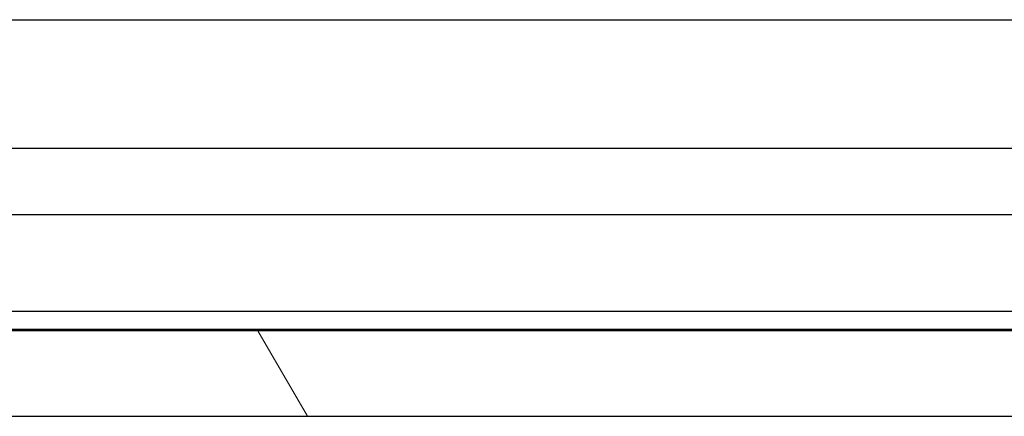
# Model space of a CAD drawing. Header units: millimetres. Extents: x 64 to 1798, y 64 to 1382.
# Tile 22 of 76: x 246.37 to 267.12, y 1171.47 to 1179.82. Entities that reach past the tile are written whole.
import ezdxf

# ---------------------------------------------------------------- set-up
doc = ezdxf.new("R2010")
doc.units = ezdxf.units.MM
doc.header["$LTSCALE"] = 6.666667
doc.layers.add('Hatch (ANSI)', color=7, linetype='Continuous', lineweight=18)
doc.layers.add('Visible (ANSI)', color=7, linetype='Continuous', lineweight=25)

msp = doc.modelspace()

# ---------------------------------------------------------------- hatches: boundary and pattern name
at = {"layer": 'Hatch (ANSI)'}
h = msp.add_hatch(dxfattribs=at)
h.set_pattern_fill('ANSI31', color=256, scale=169.333333, angle=75, style=0)
h.set_pattern_definition([(120, (0, 0), (-18.33087, -10.58333), [])])
h.paths.add_polyline_path([(630.621, 1171.4696), (631.8402, 1172.8721), (631.8402, 1173.273), (241.0612, 1173.273), (241.0612, 1172.8721), (242.2804, 1171.4696)])
h.paths.add_polyline_path([(640.1714, 1171.4696), (640.1714, 1173.273), (635.9042, 1173.273), (635.9042, 1172.8721), (637.1234, 1171.4696)])
h.paths.add_polyline_path([(232.73, 1173.273), (232.73, 1171.4696), (235.778, 1171.4696), (236.9972, 1172.8721), (236.9972, 1173.273)])

# ---------------------------------------------------------------- linework, layer by layer
at = {"layer": 'Visible (ANSI)'}
for p, q in [((240.2871, 1179.8222), (333.6695, 1179.8222)), ((240.4516, 1177.1155), (333.8579, 1177.1155)), ((331.6007, 1175.7116), (243.8067, 1175.7116)), ((331.6007, 1173.6796), (244.4327, 1173.6796)), ((333.5555, 1173.2986), (240.4516, 1173.2986)), ((631.8402, 1173.273), (241.0612, 1173.273)), ((242.2804, 1171.4696), (630.621, 1171.4696))]:
    msp.add_line(p, q, dxfattribs=at)

doc.saveas('drawing.dxf')
